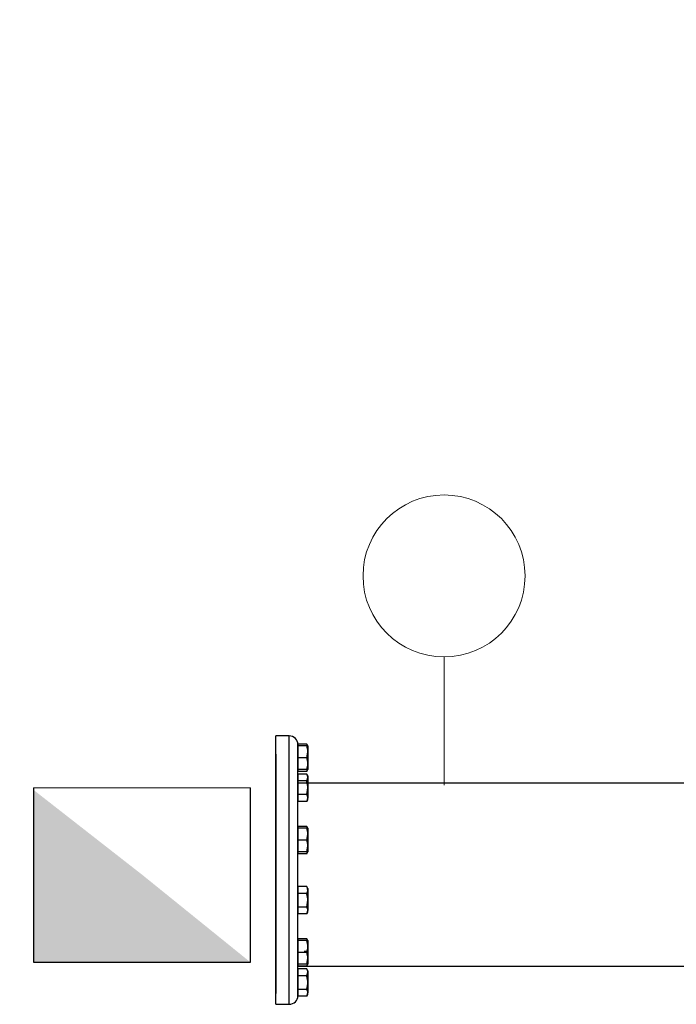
# Model space of a CAD drawing. Header units: millimetres. Extents: x -1722610 to 3896328, y -6858570 to -1329430.
# Tile 44 of 51: x 3103346 to 3104088, y -3462612 to -3461499. Entities that reach past the tile are written whole.
import ezdxf

# ---------------------------------------------------------------- set-up
doc = ezdxf.new("R2010")
doc.units = ezdxf.units.MM
doc.layers.get('0').update_dxf_attribs({"lineweight": 5})
doc.layers.add('.', color=7, linetype='Continuous', lineweight=15)
doc.layers.add('В1', color=5, linetype='Continuous', lineweight=60)
for name, color, linetype in [('91070253_-_SCREW', 7, 'Continuous'), ('99058511_-_BLIND', 7, 'Continuous'), ('все', 7, 'Continuous')]:
    doc.layers.add(name, color=color, linetype=linetype)

msp = doc.modelspace()

# ---------------------------------------------------------------- hatches: boundary and pattern name
at = {"layer": '.', "lineweight": 50}
h = msp.add_hatch(color=5, dxfattribs=at)
h.dxf.hatch_style = 1
h.paths.add_polyline_path([(3103361.0557, -3462369.2942), (3103361.2536, -3462564.343), (3103606.2112, -3462564.0944), (3103484.3138, -3462465.569)])

# ---------------------------------------------------------------- linework, layer by layer
at = {"lineweight": 25}
for p, q in [((3103660.0659, -3462361.6449, -3966.1065), (3104189.9188, -3462361.6445)), ((3104166.3557, -3462568.9255), (3103660.0659, -3462568.9252, -3966.1065))]:
    msp.add_line(p, q, dxfattribs=at)
at = {"elevation": 1301.9954}
msp.add_lwpolyline([(3103825.247, -3462219.2032), (3103825.247, -3462363.9618)], dxfattribs=at)
msp.add_circle((3103825.247, -3462127.623, 1301.9954), 91.5802)
at = {"layer": '91070253_-_SCREW', "color": 7, "linetype": 'Continuous'}
for p, q in [((3103660.0659, -3462325.2623, -3966.1065), (3103660.0659, -3462320.496, -3966.1065)), ((3103660.5119, -3462320.496, -3966.1065), (3103660.0659, -3462320.496, -3966.1065)), ((3103670.02, -3462317.6191, -3966.1065), (3103660.5119, -3462317.6191, -3966.1065)), ((3103660.5119, -3462319.6888, -3966.1065), (3103660.5119, -3462317.6191, -3966.1065)), ((3103670.02, -3462319.6888, -3966.1065), (3103660.5119, -3462319.6888, -3966.1065)), ((3103660.5119, -3462333.0676, -3966.1065), (3103660.5119, -3462319.6888, -3966.1065)), ((3103671.215, -3462319.6888, -3966.1065), (3103670.02, -3462317.6191, -3966.1065)), ((3103670.02, -3462319.6888, -3966.1065), (3103671.215, -3462319.6888, -3966.1065)), ((3103671.215, -3462319.6888, -3966.1065), (3103671.215, -3462326.3782, -3966.1065)), ((3103670.02, -3462333.0676, -3966.1065), (3103660.5119, -3462333.0676, -3966.1065)), ((3103660.5119, -3462346.4465, -3966.1065), (3103660.5119, -3462333.0676, -3966.1065)), ((3103670.02, -3462333.0676, -3966.1065), (3103671.215, -3462326.3782, -3966.1065)), ((3103671.215, -3462326.3782, -3966.1065), (3103671.215, -3462339.7571, -3966.1065)), ((3103660.0659, -3462345.6393, -3966.1065), (3103660.5119, -3462345.6393, -3966.1065)), ((3103670.02, -3462346.4465, -3966.1065), (3103660.5119, -3462346.4465, -3966.1065)), ((3103660.5119, -3462348.5162, -3966.1065), (3103660.5119, -3462346.4465, -3966.1065)), ((3103671.215, -3462346.4465, -3966.1065), (3103670.02, -3462346.4465, -3966.1065)), ((3103670.02, -3462348.5162, -3966.1065), (3103671.215, -3462346.4465, -3966.1065)), ((3103670.02, -3462348.5162, -3966.1065), (3103670.5611, -3462346.7675, -3966.1065)), ((3103671.215, -3462339.7571, -3966.1065), (3103671.215, -3462346.4465, -3966.1065)), ((3103660.5119, -3462354.5459, -3966.1065), (3103660.0659, -3462354.5459, -3966.1065)), ((3103660.0659, -3462365.2855, -3966.1065), (3103660.0659, -3462354.6801, -3966.1065)), ((3103670.02, -3462348.5162, -3966.1065), (3103660.5119, -3462348.5162, -3966.1065)), ((3103670.02, -3462351.669, -3966.1065), (3103660.5119, -3462351.669, -3966.1065)), ((3103660.5119, -3462359.3933, -3966.1065), (3103660.5119, -3462351.669, -3966.1065)), ((3103671.215, -3462353.7387, -3966.1065), (3103670.02, -3462351.669, -3966.1065)), ((3103670.02, -3462359.3933, -3966.1065), (3103671.215, -3462355.5311, -3966.1065)), ((3103671.215, -3462353.7387, -3966.1065), (3103671.215, -3462355.5311, -3966.1065)), ((3103671.215, -3462355.5311, -3966.1065), (3103671.215, -3462367.1176, -3966.1065)), ((3103670.02, -3462359.3933, -3966.1065), (3103660.5119, -3462359.3933, -3966.1065)), ((3103660.5119, -3462374.8419, -3966.1065), (3103660.5119, -3462359.3933, -3966.1065)), ((3103670.02, -3462374.8419, -3966.1065), (3103671.215, -3462367.1176, -3966.1065)), ((3103671.215, -3462367.1176, -3966.1065), (3103671.215, -3462378.704, -3966.1065)), ((3103660.0659, -3462379.6893, -3966.1065), (3103660.5119, -3462379.6893, -3966.1065)), ((3103670.02, -3462374.8419, -3966.1065), (3103660.5119, -3462374.8419, -3966.1065)), ((3103660.5119, -3462382.5662, -3966.1065), (3103660.5119, -3462374.8419, -3966.1065)), ((3103670.02, -3462382.5662, -3966.1065), (3103671.215, -3462380.4965, -3966.1065)), ((3103671.215, -3462380.4965, -3966.1065), (3103671.215, -3462378.704, -3966.1065)), ((3103670.02, -3462382.5662, -3966.1065), (3103660.5119, -3462382.5662, -3966.1065)), ((3103660.5119, -3462413.5221, -3966.1065), (3103660.0659, -3462413.5221, -3966.1065)), ((3103670.02, -3462410.6452, -3966.1065), (3103660.5119, -3462410.6452, -3966.1065)), ((3103660.5119, -3462412.7149, -3966.1065), (3103660.5119, -3462410.6452, -3966.1065)), ((3103670.02, -3462412.7149, -3966.1065), (3103660.5119, -3462412.7149, -3966.1065)), ((3103660.5119, -3462426.0938, -3966.1065), (3103660.5119, -3462412.7149, -3966.1065)), ((3103671.215, -3462412.7149, -3966.1065), (3103670.02, -3462410.6452, -3966.1065)), ((3103670.02, -3462412.7149, -3966.1065), (3103671.215, -3462412.7149, -3966.1065)), ((3103671.215, -3462412.7149, -3966.1065), (3103671.215, -3462419.4044, -3966.1065)), ((3103660.0659, -3462430.7259, -3966.1065), (3103660.0659, -3462416.2387, -3966.1065)), ((3103670.02, -3462426.0938, -3966.1065), (3103671.215, -3462419.4044, -3966.1065)), ((3103671.215, -3462419.4044, -3966.1065), (3103671.215, -3462432.7832, -3966.1065)), ((3103670.02, -3462426.0938, -3966.1065), (3103660.5119, -3462426.0938, -3966.1065)), ((3103660.5119, -3462439.4727, -3966.1065), (3103660.5119, -3462426.0938, -3966.1065)), ((3103670.02, -3462439.4727, -3966.1065), (3103671.215, -3462432.7832, -3966.1065)), ((3103671.215, -3462432.7832, -3966.1065), (3103671.215, -3462439.4727, -3966.1065)), ((3103660.0659, -3462438.6655, -3966.1065), (3103660.5119, -3462438.6655, -3966.1065)), ((3103670.02, -3462439.4727, -3966.1065), (3103660.5119, -3462439.4727, -3966.1065)), ((3103660.5119, -3462441.5424, -3966.1065), (3103660.5119, -3462439.4727, -3966.1065)), ((3103670.02, -3462441.5424, -3966.1065), (3103660.5119, -3462441.5424, -3966.1065)), ((3103671.215, -3462439.4727, -3966.1065), (3103670.02, -3462439.4727, -3966.1065)), ((3103670.02, -3462441.5424, -3966.1065), (3103671.215, -3462439.4727, -3966.1065)), ((3103670.02, -3462441.5424, -3966.1065), (3103670.5611, -3462439.7937, -3966.1065)), ((3103670.02, -3462478.7451, -3966.1065), (3103660.5118, -3462478.7451, -3966.1065)), ((3103660.5118, -3462486.4694, -3966.1065), (3103660.5118, -3462478.7451, -3966.1065)), ((3103671.2149, -3462480.8148, -3966.1065), (3103670.02, -3462478.7451, -3966.1065)), ((3103671.2149, -3462480.8148, -3966.1065), (3103671.2149, -3462482.6072, -3966.1065)), ((3103660.5118, -3462481.622, -3966.1065), (3103660.0659, -3462481.622, -3966.1065)), ((3103660.0659, -3462504.0488, -3966.1065), (3103660.0659, -3462489.5616, -3966.1065)), ((3103670.02, -3462486.4694, -3966.1065), (3103660.5118, -3462486.4694, -3966.1065)), ((3103660.5118, -3462501.918, -3966.1065), (3103660.5118, -3462486.4694, -3966.1065)), ((3103671.2149, -3462482.6072, -3966.1065), (3103671.2149, -3462494.1937, -3966.1065)), ((3103670.02, -3462501.918, -3966.1065), (3103660.5118, -3462501.918, -3966.1065)), ((3103660.5118, -3462509.6423, -3966.1065), (3103660.5118, -3462501.918, -3966.1065)), ((3103670.02, -3462501.918, -3966.1065), (3103671.2149, -3462494.1937, -3966.1065)), ((3103671.2149, -3462494.1937, -3966.1065), (3103671.2149, -3462505.7801, -3966.1065)), ((3103660.0659, -3462506.7653, -3966.1065), (3103660.5118, -3462506.7653, -3966.1065)), ((3103670.02, -3462509.6423, -3966.1065), (3103660.5118, -3462509.6423, -3966.1065)), ((3103670.02, -3462509.6423, -3966.1065), (3103671.2149, -3462505.7801, -3966.1065)), ((3103670.02, -3462509.6423, -3966.1065), (3103671.2149, -3462507.5725, -3966.1065)), ((3103671.2149, -3462507.5725, -3966.1065), (3103671.2149, -3462505.7801, -3966.1065)), ((3103660.5118, -3462540.5982, -3966.1065), (3103660.0659, -3462540.5982, -3966.1065)), ((3103670.02, -3462537.7213, -3966.1065), (3103660.5118, -3462537.7213, -3966.1065)), ((3103660.5118, -3462539.791, -3966.1065), (3103660.5118, -3462537.7213, -3966.1065)), ((3103670.02, -3462539.791, -3966.1065), (3103660.5118, -3462539.791, -3966.1065)), ((3103660.5118, -3462553.1699, -3966.1065), (3103660.5118, -3462539.791, -3966.1065)), ((3103671.2149, -3462539.791, -3966.1065), (3103670.02, -3462537.7213, -3966.1065)), ((3103670.02, -3462539.791, -3966.1065), (3103671.2149, -3462539.791, -3966.1065)), ((3103671.2149, -3462539.791, -3966.1065), (3103671.2149, -3462546.4805, -3966.1065)), ((3103671.2149, -3462546.4805, -3966.1065), (3103671.2149, -3462559.8593, -3966.1065)), ((3103660.0659, -3462565.6074, -3966.1065), (3103660.0659, -3462555.002, -3966.1065)), ((3103670.02, -3462553.1699, -3966.1065), (3103660.5118, -3462553.1699, -3966.1065)), ((3103660.5118, -3462566.5488, -3966.1065), (3103660.5118, -3462553.1699, -3966.1065)), ((3103660.0659, -3462565.7416, -3966.1065), (3103660.5118, -3462565.7416, -3966.1065)), ((3103660.5118, -3462568.6185, -3966.1065), (3103660.5118, -3462566.5488, -3966.1065)), ((3103670.02, -3462566.5488, -3966.1065), (3103660.5118, -3462566.5488, -3966.1065)), ((3103670.02, -3462568.6185, -3966.1065), (3103660.5118, -3462568.6185, -3966.1065)), ((3103670.02, -3462566.5488, -3966.1065), (3103671.2149, -3462559.8593, -3966.1065)), ((3103670.02, -3462568.6185, -3966.1065), (3103671.2149, -3462566.5488, -3966.1065)), ((3103671.2149, -3462566.5488, -3966.1065), (3103670.02, -3462566.5488, -3966.1065)), ((3103671.2149, -3462559.8593, -3966.1065), (3103671.2149, -3462566.5488, -3966.1065)), ((3103660.5118, -3462574.6482, -3966.1065), (3103660.0659, -3462574.6482, -3966.1065)), ((3103670.02, -3462571.7712, -3966.1065), (3103660.5118, -3462571.7712, -3966.1065)), ((3103660.5118, -3462579.4955, -3966.1065), (3103660.5118, -3462571.7712, -3966.1065)), ((3103670.02, -3462579.4955, -3966.1065), (3103660.5118, -3462579.4955, -3966.1065)), ((3103660.5118, -3462594.9441, -3966.1065), (3103660.5118, -3462579.4955, -3966.1065)), ((3103671.2149, -3462573.841, -3966.1065), (3103670.02, -3462571.7712, -3966.1065)), ((3103670.02, -3462579.4955, -3966.1065), (3103671.2149, -3462575.6334, -3966.1065)), ((3103671.2149, -3462573.841, -3966.1065), (3103671.2149, -3462575.6334, -3966.1065)), ((3103671.2149, -3462575.6334, -3966.1065), (3103671.2149, -3462587.2198, -3966.1065)), ((3103671.2149, -3462587.2198, -3966.1065), (3103671.2149, -3462598.8063, -3966.1065)), ((3103660.0658, -3462599.7915, -3966.1065), (3103660.0658, -3462595.0252, -3966.1065)), ((3103660.0658, -3462599.7915, -3966.1065), (3103660.5118, -3462599.7915, -3966.1065)), ((3103670.02, -3462594.9441, -3966.1065), (3103660.5118, -3462594.9441, -3966.1065)), ((3103660.5118, -3462602.6684, -3966.1065), (3103660.5118, -3462594.9441, -3966.1065)), ((3103670.0199, -3462602.6684, -3966.1065), (3103660.5118, -3462602.6684, -3966.1065)), ((3103670.0199, -3462602.6684, -3966.1065), (3103671.2149, -3462598.8063, -3966.1065)), ((3103670.0199, -3462602.6684, -3966.1065), (3103671.2149, -3462600.5987, -3966.1065)), ((3103671.2149, -3462600.5987, -3966.1065), (3103671.2149, -3462598.8063, -3966.1065))]:
    msp.add_line(p, q, dxfattribs=at)
for centre, radius, start, end in [((3103663.6674, -3462321.7005, -3966.1065), 7.5507, 18.3581519, 32.7199909), ((3103650.5773, -3462326.6133, -3966.1065), 20.6391, 0.6527335, 19.603387), ((3103650.5725, -3462339.9931, -3966.1065), 20.6438, 0.6549322, 19.6011883), ((3103649.9678, -3462339.4131, -3966.1065), 21.2499, 340.6713653, 359.0724392), ((3103663.6674, -3462355.7504, -3966.1065), 7.5507, 1.6642191, 32.7199909), ((3103663.6649, -3462378.9241, -3966.1065), 7.5533, 1.6696411, 32.7145689), ((3103663.3393, -3462378.3832, -3966.1065), 7.8822, 327.9484262, 357.6672888), ((3103663.6648, -3462414.7274, -3966.1065), 7.5533, 15.5232282, 32.7145689), ((3103650.5772, -3462419.6395, -3966.1065), 20.6391, 0.6527335, 19.603387), ((3103650.5772, -3462433.0184, -3966.1065), 20.6391, 0.6527335, 19.603387), ((3103663.3392, -3462482.9281, -3966.1065), 7.8822, 2.3326737, 32.0515364), ((3103663.6648, -3462482.3872, -3966.1065), 7.5533, 327.2853937, 358.3303214), ((3103663.6674, -3462505.9994, -3966.1065), 7.5507, 1.6642191, 32.7199909), ((3103663.6674, -3462541.8027, -3966.1065), 7.5507, 18.3581519, 32.7199909), ((3103649.9678, -3462546.8244, -3966.1065), 21.2499, 0.9275234, 19.3285972), ((3103650.5725, -3462546.2445, -3966.1065), 20.6438, 340.3987742, 359.3450304), ((3103650.5772, -3462560.0944, -3966.1065), 20.6391, 0.6527335, 19.603387), ((3103663.6648, -3462564.5362, -3966.1065), 7.5533, 327.2853937, 341.2443556), ((3103663.6673, -3462575.8527, -3966.1065), 7.5507, 1.6642191, 32.7199909), ((3103663.6673, -3462599.0256, -3966.1065), 7.5507, 1.6642191, 32.7199909)]:
    msp.add_arc(centre, radius, start, end, dxfattribs=at)
for points, knots in [([(3103671.215, -3462367.1176, -3966.1065), (3103671.215, -3462366.4621, -3966.1065), (3103671.1867, -3462365.8036, -3966.1065), (3103671.0774, -3462364.501, -3966.1065), (3103670.9965, -3462363.854, -3966.1065), (3103670.6843, -3462361.9247, -3966.1065), (3103670.3839, -3462360.6537, -3966.1065), (3103670.02, -3462359.3933, -3966.1065)], [0, 0, 0, 0, 0.25, 0.25, 0.5, 0.5, 1, 1, 1, 1]), ([(3103671.2149, -3462494.1937, -3966.1065), (3103671.2149, -3462493.5381, -3966.1065), (3103671.1867, -3462492.8797, -3966.1065), (3103671.0774, -3462491.5771, -3966.1065), (3103670.9964, -3462490.9301, -3966.1065), (3103670.6842, -3462489.0008, -3966.1065), (3103670.3838, -3462487.7298, -3966.1065), (3103670.02, -3462486.4694, -3966.1065)], [0, 0, 0, 0, 0.25, 0.25, 0.5, 0.5, 1, 1, 1, 1]), ([(3103671.2149, -3462587.2198, -3966.1065), (3103671.2149, -3462585.9146, -3966.1065), (3103671.1027, -3462584.6177, -3966.1065), (3103670.7908, -3462582.6833, -3966.1065), (3103670.6632, -3462582.04, -3966.1065), (3103670.3678, -3462580.7576, -3966.1065), (3103670.2013, -3462580.1237, -3966.1065), (3103670.02, -3462579.4955, -3966.1065)], [0, 0, 0, 0, 0.5, 0.5, 0.75, 0.75, 1, 1, 1, 1]), ([(3103670.02, -3462594.9441, -3966.1065), (3103670.3805, -3462593.6951, -3966.1065), (3103670.6808, -3462592.4298, -3966.1065), (3103670.9949, -3462590.4947, -3966.1065), (3103671.0769, -3462589.8423, -3966.1065), (3103671.1872, -3462588.528, -3966.1065), (3103671.2149, -3462587.8729, -3966.1065), (3103671.2149, -3462587.2198, -3966.1065)], [0, 0, 0, 0, 0.5, 0.5, 0.75, 0.75, 1, 1, 1, 1])]:
    msp.add_open_spline(points, degree=3, knots=knots, dxfattribs=at)
at = {"layer": '99058511_-_BLIND', "color": 7, "linetype": 'Continuous'}
for p, q in [((3103635.092, -3462611.8022, -3966.1065), (3103635.0921, -3462308.4853, -3966.1065)), ((3103650.2548, -3462308.4853, -3966.1065), (3103635.0921, -3462308.4853, -3966.1065)), ((3103650.2547, -3462611.8022, -3966.1065), (3103650.2548, -3462308.4853, -3966.1065)), ((3103660.0659, -3462320.496, -3966.1065), (3103660.0659, -3462318.2964, -3966.1065)), ((3103660.0659, -3462354.5459, -3966.1065), (3103660.0659, -3462325.2623, -3966.1065)), ((3103660.0659, -3462416.461, -3966.1065), (3103660.0659, -3462365.2855, -3966.1065)), ((3103660.0659, -3462489.5616, -3966.1065), (3103660.0659, -3462430.7259, -3966.1065)), ((3103660.0659, -3462555.002, -3966.1065), (3103660.0659, -3462503.8265, -3966.1065)), ((3103660.0658, -3462595.0252, -3966.1065), (3103660.0659, -3462565.7416, -3966.1065)), ((3103660.0658, -3462601.991, -3966.1065), (3103660.0658, -3462599.7915, -3966.1065)), ((3103635.092, -3462611.8022, -3966.1065), (3103650.2547, -3462611.8022, -3966.1065))]:
    msp.add_line(p, q, dxfattribs=at)
for centre, start, end in [((3103650.2548, -3462318.2964, -3966.1065), 359.9999813, 89.9999813), ((3103650.2547, -3462601.991, -3966.1065), 269.9999813, 359.9999813)]:
    msp.add_arc(centre, 9.8112, start, end, dxfattribs=at)
at = {"layer": 'В1', "linetype": 'Continuous', "lineweight": 30, "flags": 128}
for points, elevation in [([(3103634.9692, -3462329.1379), (3103635.2436, -3462599.5467)], -3966.1065), ([(3103361.0534, -3462367.045), (3103606.011, -3462366.7965)], -943.6322), ([(3103361.0534, -3462367.045), (3103361.2536, -3462564.343)], -943.6322), ([(3103606.011, -3462367.0717), (3103606.2112, -3462564.3697)], -943.6322), ([(3103361.2536, -3462564.343), (3103606.2112, -3462564.0944)], -943.6322)]:
    msp.add_lwpolyline(points, dxfattribs=dict(at, elevation=elevation))
at = {"layer": 'все', "linetype": 'Continuous', "lineweight": 13}
msp.add_line((3103667.1385, -3462551.9099, -3966.1065), (3103671.2149, -3462551.9099, -3966.1065), dxfattribs=at)

doc.saveas('drawing.dxf')
